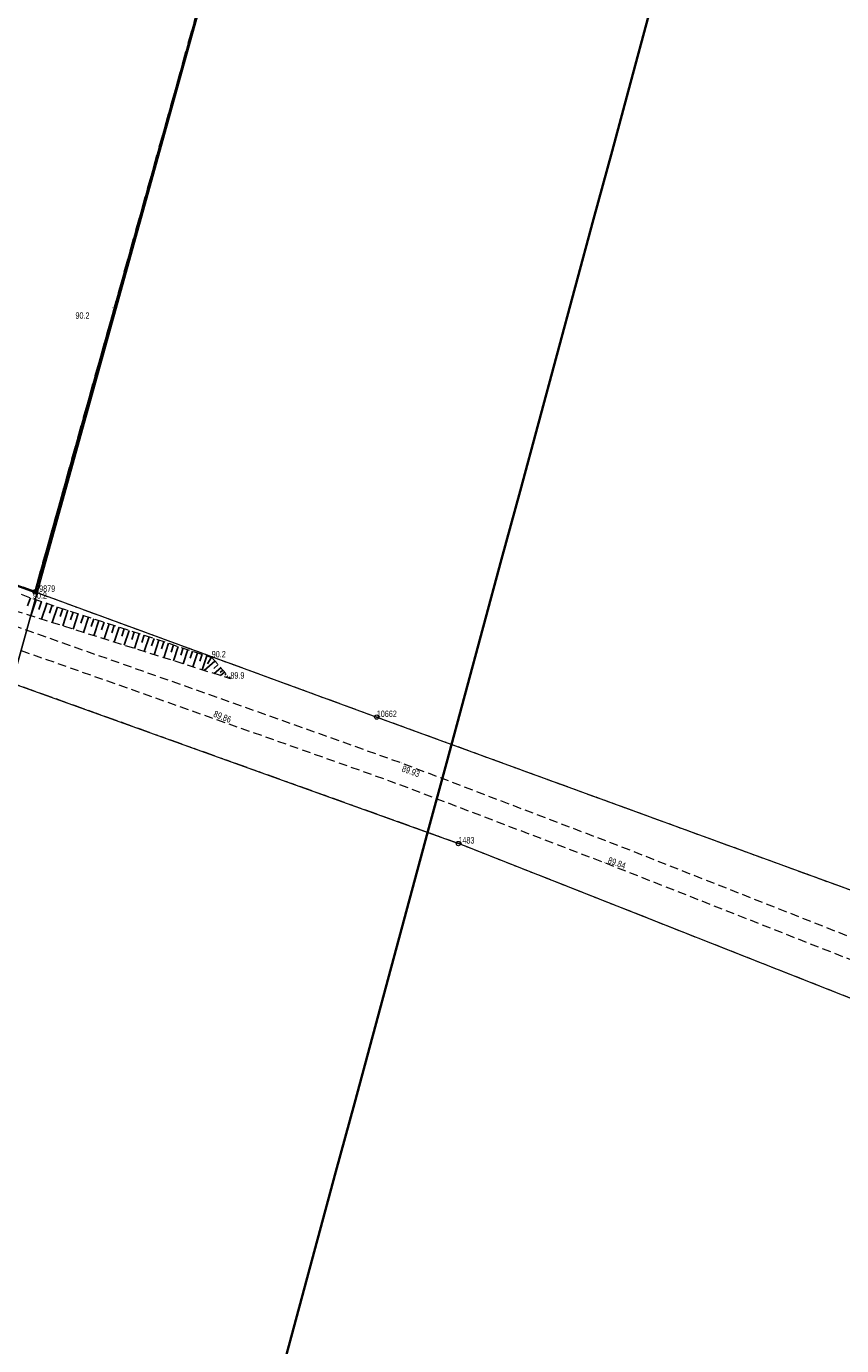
# Model space of a CAD drawing. Header units: metres. Extents: x 6524698 to 6533081, y 5883213 to 5896811.
# Tile 99 of 131: x 6526976 to 6527071, y 5894274 to 5894426. Entities that reach past the tile are written whole.
import ezdxf

# ---------------------------------------------------------------- set-up
doc = ezdxf.new("R2010")
doc.units = ezdxf.units.M
for name, pattern in [('mapa zasadnicza$0$1.0_0.5', [1.5, 1, -0.5]), ('mapa zasadnicza$0$1.5_1.0', [2.5, 1.5, -1]), ('mapa zasadnicza$0$219-1000', [0]), ('mapa zasadnicza$0$219-500', [0]), ('mapa zasadnicza$0$egkk-1000', [3, 2.25, -0.75]), ('mapa zasadnicza$0$egkk-500', [2, 1.5, -0.5]), ('mapa zasadnicza$0$egug-1000', [1.5, 0.75, -0.75]), ('mapa zasadnicza$0$egug-500', [1, 0.5, -0.5]), ('mapa zasadnicza$0$l219_1000', [0]), ('mapa zasadnicza$0$suep_wn_500', [0])]:
    doc.linetypes.add(name, pattern=pattern)
for name, color, linetype in [('mapa zasadnicza$0$000 Inne (niezydentyfikowane)', 7, 'Continuous'), ('mapa zasadnicza$0$202-punkt graniczny', 7, 'Continuous'), ('mapa zasadnicza$0$202-punkt graniczny-Atr103', 7, 'Continuous'), ('mapa zasadnicza$0$216-obręb ewidencyjny', 7, 'Continuous'), ('mapa zasadnicza$0$217-kontur klasyfikacyjny', 7, 'Continuous'), ('mapa zasadnicza$0$218-kontur użytku gruntowego', 7, 'Continuous'), ('mapa zasadnicza$0$219-działka ewidencyjna', 7, 'Continuous'), ('mapa zasadnicza$0$chodnik', 7, 'Continuous'), ('mapa zasadnicza$0$pikieta naturalna', 7, 'Continuous'), ('mapa zasadnicza$0$pikieta naturalna-Atr2', 7, 'Continuous'), ('mapa zasadnicza$0$pikieta sztuczna', 7, 'Continuous'), ('mapa zasadnicza$0$pikieta sztuczna-Atr2', 7, 'Continuous'), ('mapa zasadnicza$0$przewód elektroenergetyczny wysokiego napięcia', 7, 'Continuous'), ('mapa zasadnicza$0$Ramki i opis wydruku', 7, 'Continuous'), ('mapa zasadnicza$0$skarpa nieumocniona', 7, 'Continuous')]:
    doc.layers.add(name, color=color, linetype=linetype)
doc.styles.add('mapa zasadnicza$0$STANDARD', font='Working1250', dxfattribs={"width": 0.75})

# ---------------------------------------------------------------- blocks, each defined once
blk = doc.blocks.new('mapa zasadnicza$0$202')
at = {"color": 0, "linetype": 'Continuous', "lineweight": 0}
blk.add_circle((0, 0), 0.25, dxfattribs=at)
blk = doc.blocks.new('mapa zasadnicza$0$PW01')
at = {"linetype": 'Continuous', "lineweight": 13}
h = blk.add_hatch(color=0, dxfattribs=at)
edge = h.paths.add_edge_path()
edge.add_arc((0, 0), 0.045, 0, 360)

msp = doc.modelspace()

# ---------------------------------------------------------------- linework, layer by layer
at = {"layer": 'mapa zasadnicza$0$000 Inne (niezydentyfikowane)', "color": 7, "linetype": 'Continuous', "lineweight": 35, "flags": 128}
for points in [[(6526902.663, 5894272.633), (6526904.795, 5894280.515), (6526906.927, 5894288.397), (6526909.058, 5894296.279), (6526911.19, 5894304.161), (6526913.321, 5894312.042), (6526915.453, 5894319.924), (6526917.584, 5894327.806), (6526919.716, 5894335.688), (6526921.848, 5894343.57), (6526923.979, 5894351.452), (6526926.111, 5894359.334), (6526928.242, 5894367.216), (6526930.374, 5894375.098), (6526931.071, 5894377.675), (6526977.15, 5894360.93), (6527004.75, 5894459.57)], [(6527048.222, 5894427.81), (6527046.091, 5894419.928), (6527043.959, 5894412.046), (6527041.827, 5894404.165), (6527039.696, 5894396.283), (6527037.564, 5894388.401), (6527035.433, 5894380.519), (6527033.301, 5894372.637), (6527031.169, 5894364.755), (6527029.038, 5894356.873), (6527026.906, 5894348.991), (6527024.775, 5894341.109), (6527022.643, 5894333.227), (6527020.511, 5894325.346), (6527018.38, 5894317.464), (6527016.248, 5894309.582), (6527014.117, 5894301.7), (6527011.985, 5894293.818), (6527009.853, 5894285.936), (6527007.722, 5894278.054), (6527005.59, 5894270.172)]]:
    msp.add_lwpolyline(points, dxfattribs=at)
at = {"layer": 'mapa zasadnicza$0$000 Inne (niezydentyfikowane)', "color": 7, "linetype": 'Continuous', "lineweight": 25, "flags": 128}
for points in [[(6526976.63, 5894360.27), (6526976.28, 5894359.35)], [(6526977.26, 5894360.05), (6526976.65, 5894358.19)], [(6526977.88, 5894359.84), (6526977.58, 5894358.92)], [(6526978.5, 5894359.64), (6526977.9, 5894357.8)], [(6526979.11, 5894359.44), (6526978.81, 5894358.52)], [(6526979.73, 5894359.24), (6526979.13, 5894357.41)], [(6526980.34, 5894359.04), (6526980.04, 5894358.13)], [(6526980.94, 5894358.84), (6526980.35, 5894357.03)], [(6526981.55, 5894358.64), (6526981.25, 5894357.74)], [(6526982.15, 5894358.45), (6526981.56, 5894356.65)], [(6526982.75, 5894358.25), (6526982.46, 5894357.35)], [(6526983.35, 5894358.05), (6526982.76, 5894356.27)], [(6526983.94, 5894357.86), (6526983.65, 5894356.97)], [(6526984.54, 5894357.66), (6526983.96, 5894355.89)], [(6526985.13, 5894357.47), (6526984.84, 5894356.59)], [(6526985.72, 5894357.28), (6526985.14, 5894355.52)], [(6526986.3, 5894357.08), (6526986.02, 5894356.21)], [(6526986.89, 5894356.89), (6526986.32, 5894355.15)], [(6526987.47, 5894356.7), (6526987.19, 5894355.83)], [(6526988.05, 5894356.51), (6526987.48, 5894354.78)], [(6526988.63, 5894356.32), (6526988.34, 5894355.46)], [(6526989.2, 5894356.13), (6526988.64, 5894354.42)], [(6526989.78, 5894355.95), (6526989.5, 5894355.09)], [(6526990.35, 5894355.76), (6526989.79, 5894354.05)], [(6526990.92, 5894355.57), (6526990.64, 5894354.72)], [(6526991.48, 5894355.39), (6526990.93, 5894353.69)], [(6526992.05, 5894355.2), (6526991.77, 5894354.36)], [(6526992.61, 5894355.02), (6526992.06, 5894353.34)], [(6526993.17, 5894354.83), (6526992.9, 5894354)], [(6526993.73, 5894354.65), (6526993.18, 5894352.98)], [(6526994.28, 5894354.47), (6526994.01, 5894353.64)], [(6526994.84, 5894354.29), (6526994.3, 5894352.63)], [(6526995.39, 5894354.1), (6526995.12, 5894353.28)], [(6526995.94, 5894353.92), (6526995.4, 5894352.28)], [(6526996.49, 5894353.74), (6526996.22, 5894352.93)], [(6526997.03, 5894353.57), (6526996.5, 5894351.94)], [(6526997.58, 5894353.39), (6526997.1, 5894352.64)], [(6526997.97, 5894352.96), (6526996.72, 5894351.87)], [(6526998.34, 5894352.54), (6526997.84, 5894352.1)], [(6526998.65, 5894352.18), (6526997.87, 5894351.51)], [(6526998.89, 5894351.9), (6526998.59, 5894351.64)], [(6526999.09, 5894351.68), (6526998.62, 5894351.27)], [(6526999.28, 5894351.46), (6526999.11, 5894351.31)], [(6526999.47, 5894351.24), (6526999.27, 5894351.06)], [(6526999.67, 5894351.02), (6526999.64, 5894350.99)]]:
    msp.add_lwpolyline(points, dxfattribs=at)
at = {"layer": 'mapa zasadnicza$0$216-obręb ewidencyjny', "color": 7, "linetype": 'mapa zasadnicza$0$1.5_1.0', "lineweight": 35, "flags": 128}
msp.add_lwpolyline([(6528080.19, 5893144.58), (6528061.74, 5893201.21), (6528047.55, 5893241.88), (6528024.92, 5893315.29), (6528008.56, 5893361.13), (6527994.3, 5893412.78), (6527972.36, 5893501.34), (6527968.55, 5893513.63), (6527970.79, 5893518.44), (6527970.73, 5893522.51), (6527967.45, 5893552.31), (6527966.7, 5893563.53), (6527962.24, 5893630.13), (6528051.1, 5893681.86), (6528093.51, 5893704.95), (6528160.44, 5893751.29), (6528192.4, 5893787.97), (6528212.45, 5893801.88), (6528235.37, 5893817.79), (6528263.34, 5893839.22), (6528292.63, 5893867.35), (6528325.94, 5893899.11), (6528322.17, 5893903.05), (6528250.73, 5893995.91), (6528184.31, 5894083.49), (6528144.78, 5894142.59), (6528140.26, 5894150.17), (6528112.08, 5894189.3), (6528016.98, 5894319.35), (6528001.44, 5894344.63), (6527975.61, 5894386.54), (6527948.25, 5894431.11), (6527919.91, 5894480.01), (6527892.39, 5894527.5), (6527882.42, 5894543.56), (6527855.65, 5894587.93), (6527823.65, 5894640.97), (6527805.93, 5894633.3), (6527750.7, 5894622.26), (6527703.08, 5894611.82), (6527660.79, 5894602.88), (6527644.2, 5894599.12), (6527623.22, 5894594.36), (6527546.55, 5894577.52), (6527485.04, 5894564.12), (6527442.59, 5894555.97), (6527376.5, 5894538.97), (6527356.91, 5894534.04), (6527324.89, 5894525.35), (6527242.36, 5894508.66), (6527235, 5894507.23), (6527228.04, 5894506.29), (6527159.89, 5894496.69), (6527053.58, 5894471.18), (6527004.75, 5894459.61), (6526977.15, 5894360.97), (6526895.2, 5894390.7), (6526886.54, 5894409.25), (6526848.25, 5894423.17), (6526790.81, 5894405.63), (6526783.96, 5894403.77), (6526751.66, 5894393.24), (6526675.52, 5894369.12), (6526524.19, 5894423.84), (6526526.13, 5894397.23), (6526528.98, 5894342.85), (6526531.21, 5894300.39), (6526524.41, 5894296.52), (6526520.88, 5894294.84), (6526433.18, 5894243.61), (6526409.32, 5894231.32), (6526314.07, 5894204.53), (6526268.73, 5894188.91), (6526258.95, 5894183.01), (6526232.67, 5894174.45), (6526048.77, 5894185.58), (6526028.42, 5894185.14), (6525944.02, 5894189.55), (6525880.8, 5894192.86), (6525865.46, 5894208.87), (6525815.37, 5894268.24), (6525725.76, 5894354.61), (6525677.43, 5894405.04), (6525642.47, 5894443.85), (6525631.75, 5894455.74), (6525621.46, 5894467.17), (6525618.11, 5894470.89), (6525610.84, 5894478.96), (6525545.06, 5894551.99), (6525537.2, 5894560.72), (6525460.52, 5894338.76), (6525456.21, 5894326.33), (6525450.16, 5894308.9), (6525445.22, 5894294.63), (6525423.21, 5894231.15), (6525415.4, 5894208.63), (6525399.64, 5894161.49), (6525369.98, 5894072.79), (6525342.34, 5893997.91), (6525337.4, 5893981.36), (6525266.58, 5893924.52), (6525217.93, 5893885.48), (6525120.08, 5893806.06), (6525080.21, 5893781.94), (6525034.62, 5893753.64), (6524956.86, 5893706.08), (6524954.17, 5893701.72), (6524952.33, 5893698.77), (6524951.12, 5893696.84), (6524924.06, 5893653.68), (6524922.11, 5893650.61), (6524908.03, 5893628.41), (6524885.99, 5893594.37), (6524823.72, 5893494.6), (6524818.62, 5893484.85), (6524776.38, 5893404.01), (6524760.03, 5893372.45), (6524743.69, 5893340.87), (6524727.34, 5893309.3), (6524725.32, 5893305.6), (6524701.12, 5893258.79), (6524698.5, 5893253.75), (6524741.55, 5893198.86), (6524787.16, 5893135.47), (6524797.48, 5893113.55), (6524827.59, 5893049.65), (6524848.15, 5892993.16), (6524885, 5892891.94), (6524886.71, 5892887.25), (6524900.94, 5892860.83), (6524938.01, 5892801.88), (6524942.47, 5892794.78), (6524958.2, 5892763.24), (6524982.49, 5892709.34), (6524989.65, 5892692.64), (6525021.29, 5892644.7), (6525047.57, 5892607.1), (6525072.42, 5892559.28), (6525080.98, 5892544.34), (6525104.23, 5892503.81), (6525105.73, 5892501.2), (6525124.09, 5892461.96), (6525158, 5892390.4), (6525163.69, 5892366.6), (6525187.74, 5892266.07), (6525200.42, 5892203.7), (6525210.27, 5892167.69), (6525235.54, 5892075.31), (6525239, 5892035.46), (6525241.84, 5892018.03), (6525246.18, 5891943.28), (6525246.02, 5891937.6), (6525245.65, 5891924.05), (6525244.65, 5891887.35), (6525244.88, 5891861.21), (6525245.32, 5891811.32), (6525234.24, 5891649.83), (6525224.07, 5891546.78), (6525208.12, 5891507.31), (6525193.48, 5891471.08), (6525186.45, 5891448.59), (6525184.14, 5891444.14), (6525180.5, 5891437.11), (6525176.64, 5891433.3), (6525163.56, 5891420.57), (6525150.33, 5891406.73), (6525149.34, 5891405.88), (6525147.46, 5891404.1), (6525146.26, 5891402.89), (6525142.82, 5891399.45), (6525132.06, 5891389.06), (6525128.35, 5891385.34), (6525124.8, 5891381.67), (6525121.13, 5891378.06), (6525095.65, 5891351.83), (6525053.05, 5891307.97), (6525038.88, 5891292.8), (6525015.99, 5891261.95), (6524996.02, 5891237.19), (6524958.43, 5891186.61), (6524908.74, 5891119.69), (6524979.34, 5891082.37), (6525035.16, 5891054.09), (6525074.44, 5891035.78), (6525140.68, 5891002.24), (6525158.27, 5890993.31), (6525169.95, 5890987.37), (6525189.03, 5890979.26), (6525225.79, 5890963.63), (6525241.68, 5890952.94), (6525280.63, 5890926.71), (6525286.23, 5890923.62), (6525353.13, 5890886.67), (6525387.9, 5890862.89), (6525416.13, 5890848.06), (6525465.51, 5890821.53), (6525489.55, 5890809.17), (6525532.35, 5890788.13), (6525593.44, 5890757.92), (6525656.38, 5890722.42), (6525712.1, 5890690.97), (6525744.09, 5890674.26), (6525753.93, 5890669.12), (6525811.57, 5890638.94), (6525889.01, 5890598.56), (6525902.26, 5890595.95), (6525968.12, 5890559.29), (6526048.15, 5890515.81), (6526148.09, 5890465.98), (6526205.96, 5890434.59), (6526262.38, 5890404.11), (6526332.75, 5890374.64), (6526425.41, 5890334.29), (6526595.63, 5890279.11), (6526573.45, 5890132.21), (6526575.25, 5890133.06), (6526592.18, 5890129.32), (6526722.43, 5890098.71), (6526728.64, 5890098.03), (6526735.76, 5890098.07), (6526740.34, 5890097.85), (6526742.25, 5890097.45), (6526749.57, 5890095.95), (6526757.09, 5890094.4), (6526758.07, 5890090.77), (6526792.43, 5890086.11), (6526812.21, 5890083.05), (6526890.35, 5890080.91), (6526909.87, 5890084.83), (6526952.34, 5890094.44), (6526971.01, 5890104.38), (6526981, 5890111.26), (6526988.84, 5890116.67), (6527008.52, 5890134.26), (6527045.63, 5890148.55), (6527057.31, 5890152.25), (6527077.89, 5890166.68), (6527165.07, 5890215.69), (6527220.83, 5890245.22), (6527241.28, 5890253.87), (6527273.45, 5890274.12), (6527288.1, 5890288.63), (6527313.38, 5890308.14), (6527321.27, 5890314.22), (6527338.23, 5890321.73), (6527355.64, 5890331.57), (6527391.42, 5890349.92), (6527454.67, 5890547.02), (6527509.07, 5890729.27), (6527517.65, 5890758.02), (6527651.09, 5891150.82), (6527705.03, 5891299.34), (6527759.25, 5891463.12), (6527785.51, 5891547.1), (6527787.58, 5891553.86), (6527801.61, 5891598.79), (6527846.82, 5891746.29), (6528014.33, 5891830.31), (6528198.8, 5891907.55), (6528440.31, 5891996.73), (6528394.78, 5892128.68), (6528377.11, 5892179.95), (6528349.09, 5892260.65), (6528334.62, 5892315.93), (6528299.61, 5892411.02), (6528296.22, 5892421.59), (6528276.69, 5892498.16), (6528274.02, 5892507.32), (6528253.12, 5892581.84), (6528217.45, 5892695.43), (6528216.98, 5892718.27), (6528214.23, 5892726.13), (6528211.23, 5892742.29), (6528202.22, 5892766.07), (6528192.07, 5892792.85), (6528171.14, 5892860.59), (6528166.45, 5892875.8), (6528118.84, 5893029.51), (6528114.87, 5893046.22), (6528103.06, 5893080.73)], close=True, dxfattribs=at)
at = {"layer": 'mapa zasadnicza$0$217-kontur klasyfikacyjny', "color": 92, "linetype": 'mapa zasadnicza$0$egkk-500', "lineweight": 18, "flags": 128}
for points in [[(6527004.75, 5894459.61), (6526977.15, 5894360.97)], [(6526977.15, 5894360.97), (6527016.71, 5894346.47)], [(6527026.16, 5894331.82), (6526974.5, 5894350.39)], [(6527016.71, 5894346.47), (6527083.61, 5894322.04)], [(6527081.5, 5894309.97), (6527026.16, 5894331.82)]]:
    msp.add_lwpolyline(points, dxfattribs=at)
at = {"layer": 'mapa zasadnicza$0$217-kontur klasyfikacyjny', "color": 92, "linetype": 'mapa zasadnicza$0$egkk-1000', "lineweight": 18, "flags": 128}
for points in [[(6526977.15, 5894360.97), (6527004.75, 5894459.61)], [(6526931.072, 5894377.686), (6526977.15, 5894360.97)]]:
    msp.add_lwpolyline(points, dxfattribs=at)
at = {"layer": 'mapa zasadnicza$0$218-kontur użytku gruntowego', "color": 3, "linetype": 'mapa zasadnicza$0$egug-500', "lineweight": 18, "flags": 128}
for points in [[(6527004.75, 5894459.61), (6526977.15, 5894360.97)], [(6526977.15, 5894360.97), (6526895.2, 5894390.7)], [(6526977.15, 5894360.97), (6527016.71, 5894346.47)], [(6527026.16, 5894331.82), (6526974.5, 5894350.39)], [(6527016.71, 5894346.47), (6527083.61, 5894322.04)], [(6527081.5, 5894309.97), (6527026.16, 5894331.82)]]:
    msp.add_lwpolyline(points, dxfattribs=at)
at = {"layer": 'mapa zasadnicza$0$218-kontur użytku gruntowego', "color": 3, "linetype": 'mapa zasadnicza$0$egug-1000', "lineweight": 18, "flags": 128}
for points in [[(6526977.15, 5894360.97), (6527004.75, 5894459.61)], [(6526931.072, 5894377.686), (6526977.15, 5894360.97)]]:
    msp.add_lwpolyline(points, dxfattribs=at)
at = {"layer": 'mapa zasadnicza$0$219-działka ewidencyjna', "color": 7, "linetype": 'mapa zasadnicza$0$219-500', "lineweight": 18, "flags": 128}
for points in [[(6526977.15, 5894360.97), (6527004.75, 5894459.61)], [(6526895.2, 5894390.7), (6526977.15, 5894360.97)], [(6526977.15, 5894360.97), (6527016.71, 5894346.47)], [(6526974.5, 5894350.39), (6527026.16, 5894331.82)], [(6527016.71, 5894346.47), (6527083.61, 5894322.04)], [(6527081.5, 5894309.97), (6527026.16, 5894331.82)]]:
    msp.add_lwpolyline(points, dxfattribs=at)
at = {"layer": 'mapa zasadnicza$0$219-działka ewidencyjna', "color": 7, "linetype": 'mapa zasadnicza$0$l219_1000', "lineweight": 13, "flags": 128}
for points in [[(6527004.75, 5894459.61), (6526977.15, 5894360.97)], [(6526977.15, 5894360.97), (6526931.072, 5894377.686)]]:
    msp.add_lwpolyline(points, dxfattribs=at)
at = {"layer": 'mapa zasadnicza$0$219-działka ewidencyjna', "color": 7, "linetype": 'mapa zasadnicza$0$219-1000', "lineweight": 18, "flags": 128}
for points in [[(6527004.75, 5894459.61), (6526977.15, 5894360.97)], [(6526977.15, 5894360.97), (6526931.072, 5894377.686)]]:
    msp.add_lwpolyline(points, dxfattribs=at)
at = {"layer": 'mapa zasadnicza$0$chodnik', "color": 7, "linetype": 'mapa zasadnicza$0$1.0_0.5', "lineweight": 18, "flags": 128}
msp.add_lwpolyline([(6526818.12, 5894413.97), (6526844.55, 5894404.43), (6526884.78, 5894389.96), (6526924.85, 5894374.77), (6526966.21, 5894360.07), (6526998.48, 5894348.67), (6527019.58, 5894341.16), (6527044.6, 5894331.62), (6527073.97, 5894320.04), (6527094.36, 5894311.88), (6527117.47, 5894301.86), (6527142.84, 5894289.73), (6527167.62, 5894276.72), (6527195.33, 5894261.65), (6527219.01, 5894248.2), (6527230.7, 5894241.2), (6527238.27, 5894236.48), (6527259.86, 5894222.24), (6527282.04, 5894206.87), (6527303.2, 5894191.74), (6527321.93, 5894177.62), (6527342.75, 5894160.27), (6527362.82, 5894142.83), (6527382.06, 5894125.49), (6527398.41, 5894110.19), (6527432.03, 5894076.92), (6527462.75, 5894046.12), (6527495.53, 5894012.67), (6527509.48, 5893998.69), (6527529.08, 5893979.02), (6527560.24, 5893947.95), (6527558.94, 5893945.78), (6527527.19, 5893977.48), (6527493.45, 5894011.3), (6527460.92, 5894044.58), (6527430.76, 5894074.78), (6527396.47, 5894108.66), (6527380.26, 5894123.85), (6527360.93, 5894141.23), (6527340.72, 5894158.77), (6527325.07, 5894171.95), (6527324.24, 5894172.53), (6527323.43, 5894172.86), (6527319.04, 5894176.32), (6527318.42, 5894177.1), (6527317.73, 5894177.74), (6527301.61, 5894189.88), (6527280.53, 5894204.93), (6527258.26, 5894220.36), (6527236.97, 5894234.34), (6527236.06, 5894234.82), (6527235.31, 5894235.05), (6527229.66, 5894238.5), (6527228.93, 5894239.31), (6527228.16, 5894239.82), (6527217.64, 5894246.17), (6527193.23, 5894259.95), (6527165.73, 5894274.91), (6527141.2, 5894287.8), (6527116.15, 5894299.79), (6527093.41, 5894309.6), (6527072.41, 5894318.02), (6527043.08, 5894329.59), (6527018.43, 5894338.98), (6526997.53, 5894346.39), (6526973.03, 5894355.04), (6526965.43, 5894357.73), (6526924.29, 5894372.35), (6526883.67, 5894387.72), (6526843.29, 5894402.29), (6526814.22, 5894412.78)], close=True, dxfattribs=at)
at = {"layer": 'mapa zasadnicza$0$przewód elektroenergetyczny wysokiego napięcia', "color": 1, "linetype": 'mapa zasadnicza$0$suep_wn_500', "lineweight": 18, "flags": 128}
for points in [[(6526918.71, 5894149.85), (6527004.69, 5894459.15)], [(6527004.69, 5894459.15), (6526918.71, 5894149.85)]]:
    msp.add_lwpolyline(points, dxfattribs=at)
at = {"layer": 'mapa zasadnicza$0$Ramki i opis wydruku', "color": 7, "linetype": 'Continuous', "lineweight": 13, "flags": 128}
msp.add_lwpolyline([(6527004.75, 5894459.57), (6526977.15, 5894360.93), (6526931.07, 5894377.68), (6526932.51, 5894382.98), (6526934.64, 5894390.86), (6526936.77, 5894398.74), (6526938.9, 5894406.63), (6526941.03, 5894414.51), (6526943.16, 5894422.39), (6526945.3, 5894430.27)], dxfattribs=at)
at = {"layer": 'mapa zasadnicza$0$skarpa nieumocniona', "color": 7, "linetype": 'mapa zasadnicza$0$1.0_0.5', "lineweight": 18, "flags": 128}
msp.add_lwpolyline([(6526997.6, 5894353.38), (6526999.76, 5894350.91), (6526944.34, 5894368.38), (6526944.29, 5894370.13), (6526945.97, 5894372.16), (6526976.89, 5894360.17)], close=True, dxfattribs=at)
msp.add_lwpolyline([(6526997.6, 5894353.38), (6526999.76, 5894350.91), (6526944.34, 5894368.38), (6526944.29, 5894370.13), (6526945.97, 5894372.16), (6526976.89, 5894360.17)], close=True, dxfattribs=at)

# ---------------------------------------------------------------- block references
at = {"layer": 'mapa zasadnicza$0$202-punkt graniczny', "color": 7, "linetype": 'Continuous', "lineweight": 18}
for p in [(6526977.15, 5894360.97), (6526977.15, 5894360.97), (6527016.71, 5894346.47), (6527026.16, 5894331.82)]:
    msp.add_blockref('mapa zasadnicza$0$202', p, dxfattribs=at)
at = {"layer": 'mapa zasadnicza$0$pikieta naturalna', "color": 7, "linetype": 'Continuous', "lineweight": 13}
for p in [(6526986.15, 5894393.88), (6526976.89, 5894360.17), (6526997.6, 5894353.38), (6526999.76, 5894350.91)]:
    msp.add_blockref('mapa zasadnicza$0$PW01', p, dxfattribs=at)
at = {"layer": 'mapa zasadnicza$0$pikieta sztuczna', "color": 7, "linetype": 'Continuous', "lineweight": 13}
for p in [(6526997.53, 5894346.39), (6527019.58, 5894341.16), (6527043.07, 5894329.59)]:
    msp.add_blockref('mapa zasadnicza$0$PW01', p, dxfattribs=at)

# ---------------------------------------------------------------- texts
at = {"layer": 'mapa zasadnicza$0$202-punkt graniczny-Atr103', "color": 7, "style": 'mapa zasadnicza$0$STANDARD', "width": 0.667}
for s, p in [('29879', (6526977.15, 5894360.97)), ('10662', (6527016.71, 5894346.47)), ('1483', (6527026.16, 5894331.82))]:
    msp.add_text(s, height=0.75, dxfattribs=at).set_placement(p)
at = {"layer": 'mapa zasadnicza$0$pikieta naturalna-Atr2', "color": 7, "style": 'mapa zasadnicza$0$STANDARD', "width": 0.667}
for s, p in [('90.2', (6526981.82, 5894392.61)), ('90.2', (6526976.89, 5894360.17)), ('90.2', (6526997.6, 5894353.38)), ('89.9', (6526999.76, 5894350.91))]:
    msp.add_text(s, height=0.75, dxfattribs=at).set_placement(p)
at = {"layer": 'mapa zasadnicza$0$pikieta sztuczna-Atr2', "color": 7, "style": 'mapa zasadnicza$0$STANDARD', "width": 0.667}
for s, rotation, p in [('89.86', -21.458, (6526997.73, 5894346.54)), ('89.93', -19.428, (6527019.55, 5894340.18)), ('89.84', -20.182, (6527043.4, 5894329.58))]:
    msp.add_text(s, height=0.75, rotation=rotation, dxfattribs=at).set_placement(p)

doc.saveas('drawing.dxf')
